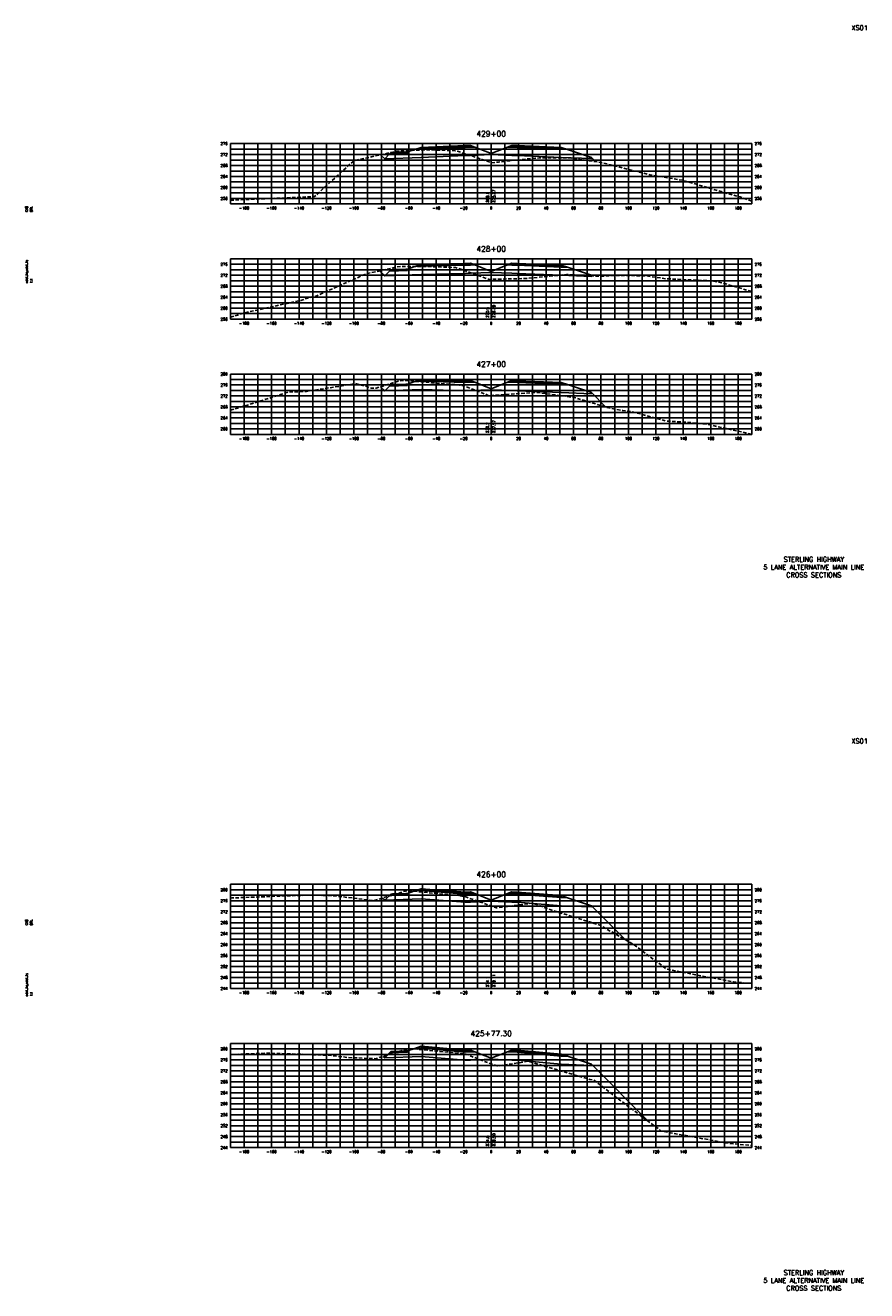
# Model space of a CAD drawing. Extents: x 37 to 10140, y -1968 to 9206.
# Tile 31 of 105: x 7337 to 7950, y 536 to 1458. Entities that reach past the tile are written whole.
import ezdxf
from ezdxf.enums import TextEntityAlignment as Align

# ---------------------------------------------------------------- set-up
doc = ezdxf.new("R2010")
doc.units = 0
doc.header["$LTSCALE"] = 20
doc.header["$MEASUREMENT"] = 0
doc.linetypes.add('HIDDEN_050%', pattern=[0.1875, 0.125, -0.0625])
for name, color, linetype in [('S-AT-TXT175', 6, 'Continuous'), ('S-AT-TXT80', 1, 'Continuous'), ('XDATUM', 3, 'Continuous'), ('XEG', 1, 'HIDDEN_050%'), ('XFG', 2, 'Continuous'), ('XGRID', 251, 'Continuous'), ('XGRIDT', 2, 'Continuous'), ('XREF-BORDER', 7, 'Continuous')]:
    doc.layers.add(name, color=color, linetype=linetype)
doc.styles.add('L100', font='simplex.shx', dxfattribs={"height": 2})
doc.styles.add('L175', font='ROMANSM.shx', dxfattribs={"height": 3.5})
doc.styles.add('L80', font='ROMANSM.shx', dxfattribs={"height": 1.6})

# ---------------------------------------------------------------- blocks, each defined once
blk = doc.blocks.new('03025_00_att1')
at = {"layer": 'S-AT-TXT175', "style": 'L175'}
for tag, p in [('NUM', (32.402, 20.822)), ('LINE1', (30.64, 1.444)), ('LINE2', (30.64, 1.161)), ('LINE3', (30.64, 0.877))]:
    blk.add_attdef(tag, text='', height=0.175, dxfattribs=at).set_placement(p, align=Align.CENTER)
at = {"layer": 'S-AT-TXT80', "style": 'L80'}
for tag, p in [('DESIGNED', (2.094, 14.201)), ('CHECKED', (2.265, 14.201)), ('DRAFTED', (2.436, 14.201)), ('PCTB', (2.094, 11.605)), ('PSCALE', (2.265, 11.605)), ('PVIEW', (2.436, 11.605))]:
    blk.add_attdef(tag, p, '', height=0.08, rotation=90, dxfattribs=at)

msp = doc.modelspace()

# ---------------------------------------------------------------- linework, layer by layer
at = {"layer": 'XDATUM', "flags": 128}
for points in [[(7595.45, 1363.82), (7598.41, 1360.86), (7625, 1361.92), (7657, 1363.21), (7661, 1363.37), (7676, 1363.97), (7691, 1363.37), (7695, 1363.21), (7727, 1361.92), (7749, 1361.04), (7749, 1361.93), (7752.18, 1358.75)], [(7594.7, 1279.2), (7598.41, 1275.48), (7625, 1276.55), (7657, 1277.25), (7661, 1277.41), (7676, 1278.01), (7691, 1277.41), (7695, 1277.25), (7727, 1275.96), (7749, 1275.08), (7749, 1275.97), (7749.4, 1275.58)], [(7595.31, 1194.74), (7598.41, 1191.64), (7625, 1192.71), (7657, 1191.81), (7661, 1191.97), (7676, 1192.57), (7691, 1191.97), (7695, 1191.81), (7727, 1190.52), (7749, 1189.64), (7749, 1190.53), (7759.63, 1179.91)], [(7596.81, 821.93), (7598.41, 820.32), (7625, 821.39), (7657, 818.89), (7661, 819.05), (7676, 819.65), (7691, 819.05), (7695, 818.89), (7727, 816.38), (7749, 815.5), (7749, 816.39), (7773.94, 791.46)], [(7597.38, 706.49), (7598.41, 705.46), (7625, 706.52), (7657, 703.66), (7661, 703.82), (7676, 704.42), (7691, 703.82), (7695, 703.66), (7727, 700.79), (7749, 699.91), (7749, 700.8), (7790.94, 658.86)]]:
    msp.add_lwpolyline(points, dxfattribs=at)
at = {"layer": 'XEG', "flags": 128}
for points in [[(7486, 1330.75), (7513.61, 1331.9), (7543.39, 1333.16), (7547.38, 1333.39), (7573.53, 1357.4), (7576.77, 1359.68), (7604.59, 1365.85), (7606.64, 1366.3), (7607.04, 1366.36), (7610.51, 1366.83), (7628.41, 1367.47), (7630.25, 1367.5), (7648.37, 1366.88), (7649.88, 1366.83), (7652.14, 1366.28), (7652.3, 1366.22), (7654.03, 1365.65), (7657, 1364.64), (7676, 1358.17), (7676.35, 1358.05), (7681.23, 1358.46), (7708.33, 1361.46), (7732.4, 1361.63), (7757.01, 1358.05), (7791.61, 1349.19), (7805.69, 1346.87), (7815.71, 1345.21), (7854.37, 1333.82), (7857.37, 1333.16), (7866, 1329.95)], [(7486, 1245.33), (7496.75, 1248.72), (7537.29, 1257.65), (7546.38, 1260.56), (7547.42, 1260.42), (7550.43, 1261.75), (7585.11, 1277.12), (7585.78, 1277.16), (7606.26, 1281.84), (7606.29, 1281.85), (7610.79, 1282.5), (7625.28, 1282.38), (7630.43, 1282.34), (7630.49, 1282.34), (7649.92, 1281.59), (7649.93, 1281.59), (7651.77, 1281.12), (7674.32, 1273.02), (7674.47, 1272.97), (7674.67, 1272.97), (7674.72, 1272.97), (7674.85, 1272.97), (7676, 1273), (7701.52, 1273.65), (7718.61, 1275.3), (7724.68, 1275.88), (7730.93, 1276.49), (7755.21, 1275.29), (7768.26, 1275.89), (7788.84, 1275.58), (7803.55, 1273.44), (7837.52, 1271.87), (7845.21, 1270.17), (7866, 1264.1)], [(7486, 1177.61), (7499.77, 1181.79), (7528.58, 1190.94), (7541.43, 1191.26), (7577.26, 1196.98), (7585.49, 1194.78), (7588.85, 1193.57), (7592.11, 1193.76), (7608.24, 1198.72), (7611.36, 1199.32), (7611.59, 1199.34), (7612.74, 1199.3), (7631.29, 1197.8), (7632.82, 1197.66), (7650.86, 1196.14), (7652.82, 1195.96), (7654.68, 1195.74), (7656.22, 1195.28), (7657.41, 1194.88), (7672.83, 1188.92), (7674.7, 1187.95), (7675.7, 1188.3), (7676, 1188.32), (7708.91, 1190.65), (7723.3, 1188.69), (7736.8, 1186.84), (7761.76, 1179.26), (7771.98, 1177.33), (7780.05, 1176.23), (7802.93, 1169.8), (7820.66, 1168.65), (7833.04, 1167.41), (7866, 1160.08)], [(7486, 821.91), (7487.08, 822.04), (7511.73, 822.98), (7545.63, 824.15), (7560.41, 823.64), (7578.17, 821.66), (7590.57, 820.01), (7603.32, 823.93), (7611.16, 826.34), (7613.22, 826.94), (7613.6, 827.03), (7615.73, 827.28), (7634.03, 825.57), (7635.61, 825.43), (7654.24, 823.52), (7654.98, 823.44), (7655.05, 823.43), (7657.06, 822.97), (7675.04, 816.49), (7676, 816.14), (7679.78, 814.77), (7680.87, 814.93), (7706.45, 818.23), (7721.27, 812.74), (7755.13, 802.27), (7779.82, 788.07), (7803.81, 770.2), (7838.37, 763.48), (7852.49, 760.91), (7866, 759.62)], [(7486, 707.84), (7507.9, 708.67), (7513.73, 708.87), (7556.58, 707.41), (7571.7, 705.72), (7591.68, 704.84), (7597.79, 706.61), (7614.62, 711.78), (7615.98, 711.97), (7617.59, 712.15), (7630.26, 710.98), (7637.53, 710.21), (7645.18, 709.5), (7656.97, 708.3), (7658.2, 708.02), (7659.13, 707.62), (7667.54, 704.19), (7676, 701.12), (7680.37, 699.54), (7697.77, 702.1), (7702.62, 703.05), (7747.92, 689.72), (7751.3, 689.02), (7767.99, 675.96), (7799.98, 652.12), (7806.47, 650.86), (7848.66, 643.19), (7865.02, 641.63), (7866, 641.59)]]:
    msp.add_lwpolyline(points, dxfattribs=at)
at = {"layer": 'XFG', "flags": 128}
for points in [[(7676, 1364.71), (7664.05, 1369.49), (7661, 1369.37), (7657, 1369.21), (7625, 1367.92), (7620.43, 1367.74), (7615, 1365.93), (7615, 1364.93), (7601.96, 1364.41), (7598.41, 1360.86), (7625, 1361.92), (7657, 1363.21), (7661, 1363.37), (7676, 1363.97), (7676, 1364.71)], [(7615, 1365.93), (7614, 1365.89), (7614, 1365.55), (7604, 1365.15), (7604, 1365.49), (7603, 1365.45), (7601.96, 1364.41), (7615, 1364.93), (7615, 1365.93)], [(7614, 1365.89), (7604, 1365.49), (7604, 1365.15), (7614, 1365.55), (7614, 1365.89)], [(7661, 1369.71), (7657, 1369.55), (7625, 1368.26), (7625, 1369.26), (7620.43, 1367.74), (7625, 1367.92), (7657, 1369.21), (7661, 1369.37), (7664.05, 1369.49), (7661, 1370.71), (7661, 1369.71)], [(7661, 1370.71), (7657, 1370.55), (7625, 1369.26), (7625, 1368.92), (7657, 1370.21), (7661, 1370.37), (7661, 1370.71)], [(7661, 1370.37), (7657, 1370.21), (7625, 1368.92), (7625, 1368.26), (7657, 1369.55), (7661, 1369.71), (7661, 1370.37)], [(7676, 1364.71), (7687.96, 1369.49), (7691, 1369.37), (7695, 1369.21), (7727, 1367.92), (7731.57, 1367.74), (7749, 1361.93), (7749, 1361.04), (7727, 1361.92), (7695, 1363.21), (7691, 1363.37), (7676, 1363.97)], [(7691, 1370.71), (7687.96, 1369.49), (7691, 1369.37), (7695, 1369.21), (7727, 1367.92), (7731.57, 1367.74), (7727, 1369.26), (7727, 1368.26), (7695, 1369.55), (7691, 1369.71), (7691, 1370.71)], [(7691, 1370.71), (7691, 1370.37), (7695, 1370.21), (7727, 1368.92), (7727, 1369.26), (7695, 1370.55), (7691, 1370.71)], [(7691, 1370.37), (7691, 1369.71), (7695, 1369.55), (7727, 1368.26), (7727, 1368.92), (7695, 1370.21), (7691, 1370.37)], [(7598.41, 1360.86), (7598.41, 1360.86), (7595.45, 1363.82)], [(7749, 1361.93), (7749, 1361.93), (7752.18, 1358.75)], [(7676, 1278.75), (7664.05, 1283.53), (7661, 1283.41), (7657, 1283.25), (7625, 1282.55), (7620.43, 1282.36), (7615, 1280.55), (7615, 1279.55), (7601.96, 1279.03), (7598.41, 1275.48), (7625, 1276.55), (7657, 1277.25), (7661, 1277.41), (7676, 1278.01), (7676, 1278.75)], [(7661, 1283.75), (7657, 1283.59), (7625, 1282.89), (7625, 1283.89), (7620.43, 1282.36), (7625, 1282.55), (7657, 1283.25), (7661, 1283.41), (7664.05, 1283.53), (7661, 1284.75), (7661, 1283.75)], [(7661, 1284.75), (7657, 1284.59), (7625, 1283.89), (7625, 1283.55), (7657, 1284.25), (7661, 1284.41), (7661, 1284.75)], [(7661, 1284.41), (7657, 1284.25), (7625, 1283.55), (7625, 1282.89), (7657, 1283.59), (7661, 1283.75), (7661, 1284.41)], [(7676, 1278.75), (7687.96, 1283.53), (7691, 1283.41), (7695, 1283.25), (7727, 1281.96), (7731.57, 1281.78), (7749, 1275.97), (7749, 1275.08), (7727, 1275.96), (7695, 1277.25), (7691, 1277.41), (7676, 1278.01)], [(7691, 1284.75), (7687.96, 1283.53), (7691, 1283.41), (7695, 1283.25), (7727, 1281.96), (7731.57, 1281.78), (7727, 1283.3), (7727, 1282.3), (7695, 1283.59), (7691, 1283.75), (7691, 1284.75)], [(7691, 1284.75), (7691, 1284.41), (7695, 1284.25), (7727, 1282.96), (7727, 1283.3), (7695, 1284.59), (7691, 1284.75)], [(7691, 1284.41), (7691, 1283.75), (7695, 1283.59), (7727, 1282.3), (7727, 1282.96), (7695, 1284.25), (7691, 1284.41)], [(7598.41, 1275.48), (7598.41, 1275.48), (7594.7, 1279.2)], [(7615, 1280.55), (7614, 1280.51), (7614, 1280.17), (7604, 1279.77), (7604, 1280.11), (7603, 1280.07), (7601.96, 1279.03), (7615, 1279.55), (7615, 1280.55)], [(7614, 1280.51), (7604, 1280.11), (7604, 1279.77), (7614, 1280.17), (7614, 1280.51)], [(7749, 1275.97), (7749, 1275.97), (7749.4, 1275.58)], [(7661, 1198.31), (7657, 1198.15), (7625, 1199.05), (7625, 1200.05), (7620.43, 1198.52), (7625, 1198.71), (7657, 1197.81), (7661, 1197.97), (7664.05, 1198.09), (7661, 1199.31), (7661, 1198.31)], [(7661, 1199.31), (7657, 1199.15), (7625, 1200.05), (7625, 1199.71), (7657, 1198.81), (7661, 1198.97), (7661, 1199.31)], [(7661, 1198.97), (7657, 1198.81), (7625, 1199.71), (7625, 1199.05), (7657, 1198.15), (7661, 1198.31), (7661, 1198.97)], [(7691, 1199.31), (7687.96, 1198.09), (7691, 1197.97), (7695, 1197.81), (7727, 1196.52), (7731.57, 1196.34), (7727, 1197.86), (7727, 1196.86), (7695, 1198.15), (7691, 1198.31), (7691, 1199.31)], [(7691, 1199.31), (7691, 1198.97), (7695, 1198.81), (7727, 1197.52), (7727, 1197.86), (7695, 1199.15), (7691, 1199.31)], [(7598.41, 1191.64), (7598.41, 1191.64), (7595.31, 1194.74)], [(7676, 1193.31), (7664.05, 1198.09), (7661, 1197.97), (7657, 1197.81), (7625, 1198.71), (7620.43, 1198.52), (7615, 1196.71), (7615, 1195.71), (7601.96, 1195.19), (7598.41, 1191.64), (7625, 1192.71), (7657, 1191.81), (7661, 1191.97), (7676, 1192.57), (7676, 1193.31)], [(7615, 1196.71), (7614, 1196.67), (7614, 1196.33), (7604, 1195.93), (7604, 1196.27), (7603, 1196.23), (7601.96, 1195.19), (7615, 1195.71), (7615, 1196.71)], [(7614, 1196.67), (7604, 1196.27), (7604, 1195.93), (7614, 1196.33), (7614, 1196.67)], [(7676, 1193.31), (7687.96, 1198.09), (7691, 1197.97), (7695, 1197.81), (7727, 1196.52), (7731.57, 1196.34), (7749, 1190.53), (7749, 1189.64), (7727, 1190.52), (7695, 1191.81), (7691, 1191.97), (7676, 1192.57)], [(7691, 1198.97), (7691, 1198.31), (7695, 1198.15), (7727, 1196.86), (7727, 1197.52), (7695, 1198.81), (7691, 1198.97)], [(7749, 1190.53), (7749, 1190.53), (7759.63, 1179.91)], [(7598.41, 820.32), (7598.41, 820.32), (7596.81, 821.93)], [(7676, 820.39), (7664.05, 825.17), (7661, 825.05), (7657, 824.89), (7625, 827.39), (7620.43, 827.2), (7615, 825.39), (7615, 824.39), (7601.96, 823.87), (7598.41, 820.32), (7625, 821.39), (7657, 818.89), (7661, 819.05), (7676, 819.65), (7676, 820.39)], [(7615, 825.39), (7614, 825.35), (7614, 825.01), (7604, 824.61), (7604, 824.95), (7603, 824.91), (7601.96, 823.87), (7615, 824.39), (7615, 825.39)], [(7614, 825.35), (7604, 824.95), (7604, 824.61), (7614, 825.01), (7614, 825.35)], [(7661, 825.39), (7657, 825.23), (7625, 827.73), (7625, 828.73), (7620.43, 827.2), (7625, 827.39), (7657, 824.89), (7661, 825.05), (7664.05, 825.17), (7661, 826.39), (7661, 825.39)], [(7661, 826.39), (7657, 826.23), (7625, 828.73), (7625, 828.39), (7657, 825.89), (7661, 826.05), (7661, 826.39)], [(7661, 826.05), (7657, 825.89), (7625, 828.39), (7625, 827.73), (7657, 825.23), (7661, 825.39), (7661, 826.05)], [(7676, 820.39), (7687.96, 825.17), (7691, 825.05), (7695, 824.89), (7727, 822.38), (7731.57, 822.2), (7749, 816.39), (7749, 815.5), (7727, 816.38), (7695, 818.89), (7691, 819.05), (7676, 819.65)], [(7691, 826.39), (7687.96, 825.17), (7691, 825.05), (7695, 824.89), (7727, 822.38), (7731.57, 822.2), (7727, 823.72), (7727, 822.72), (7695, 825.23), (7691, 825.39), (7691, 826.39)], [(7691, 826.39), (7691, 826.05), (7695, 825.89), (7727, 823.38), (7727, 823.72), (7695, 826.23), (7691, 826.39)], [(7691, 826.05), (7691, 825.39), (7695, 825.23), (7727, 822.72), (7727, 823.38), (7695, 825.89), (7691, 826.05)], [(7749, 816.39), (7749, 816.39), (7773.94, 791.46)], [(7676, 705.16), (7664.05, 709.94), (7661, 709.82), (7657, 709.66), (7625, 712.52), (7620.43, 712.34), (7615, 710.53), (7615, 709.53), (7601.96, 709.01), (7598.41, 705.46), (7625, 706.52), (7657, 703.66), (7661, 703.82), (7676, 704.42), (7676, 705.16)], [(7615, 710.53), (7614, 710.49), (7614, 710.15), (7604, 709.75), (7604, 710.09), (7603, 710.05), (7601.96, 709.01), (7615, 709.53), (7615, 710.53)], [(7614, 710.49), (7604, 710.09), (7604, 709.75), (7614, 710.15), (7614, 710.49)], [(7661, 710.16), (7657, 710), (7625, 712.86), (7625, 713.86), (7620.43, 712.34), (7625, 712.52), (7657, 709.66), (7661, 709.82), (7664.05, 709.94), (7661, 711.16), (7661, 710.16)], [(7661, 711.16), (7657, 711), (7625, 713.86), (7625, 713.52), (7657, 710.66), (7661, 710.82), (7661, 711.16)], [(7661, 710.82), (7657, 710.66), (7625, 713.52), (7625, 712.86), (7657, 710), (7661, 710.16), (7661, 710.82)], [(7691, 711.16), (7687.96, 709.94), (7691, 709.82), (7695, 709.66), (7727, 706.79), (7731.57, 706.61), (7727, 708.13), (7727, 707.13), (7695, 710), (7691, 710.16), (7691, 711.16)], [(7691, 711.16), (7691, 710.82), (7695, 710.66), (7727, 707.79), (7727, 708.13), (7695, 711), (7691, 711.16)], [(7691, 710.82), (7691, 710.16), (7695, 710), (7727, 707.13), (7727, 707.79), (7695, 710.66), (7691, 710.82)], [(7598.41, 705.46), (7598.41, 705.46), (7597.38, 706.49)], [(7676, 705.16), (7687.96, 709.94), (7691, 709.82), (7695, 709.66), (7727, 706.79), (7731.57, 706.61), (7749, 700.8), (7749, 699.91), (7727, 700.79), (7695, 703.66), (7691, 703.82), (7676, 704.42)], [(7749, 700.8), (7749, 700.8), (7790.94, 658.86)]]:
    msp.add_lwpolyline(points, dxfattribs=at)
at = {"layer": 'XGRID'}
for p, q in [((7486, 1328), (7486, 1372)), ((7486, 1372), (7866, 1372)), ((7486, 1368), (7866, 1368)), ((7496, 1328), (7496, 1372)), ((7506, 1328), (7506, 1372)), ((7516, 1328), (7516, 1372)), ((7526, 1328), (7526, 1372)), ((7536, 1328), (7536, 1372)), ((7546, 1328), (7546, 1372)), ((7556, 1328), (7556, 1372)), ((7566, 1328), (7566, 1372)), ((7576, 1328), (7576, 1372)), ((7586, 1328), (7586, 1372)), ((7596, 1328), (7596, 1372)), ((7606, 1328), (7606, 1372)), ((7616, 1328), (7616, 1372)), ((7626, 1328), (7626, 1372)), ((7636, 1328), (7636, 1372)), ((7646, 1328), (7646, 1372)), ((7656, 1328), (7656, 1372)), ((7666, 1328), (7666, 1372)), ((7676, 1328), (7676, 1372)), ((7686, 1328), (7686, 1372)), ((7696, 1328), (7696, 1372)), ((7706, 1328), (7706, 1372)), ((7716, 1328), (7716, 1372)), ((7726, 1328), (7726, 1372)), ((7736, 1328), (7736, 1372)), ((7746, 1328), (7746, 1372)), ((7756, 1328), (7756, 1372)), ((7766, 1328), (7766, 1372)), ((7776, 1328), (7776, 1372)), ((7786, 1328), (7786, 1372)), ((7796, 1328), (7796, 1372)), ((7806, 1328), (7806, 1372)), ((7816, 1328), (7816, 1372)), ((7826, 1328), (7826, 1372)), ((7836, 1328), (7836, 1372)), ((7846, 1328), (7846, 1372)), ((7856, 1328), (7856, 1372)), ((7866, 1328), (7866, 1372)), ((7486, 1364), (7866, 1364)), ((7486, 1360), (7866, 1360)), ((7486, 1356), (7866, 1356)), ((7486, 1352), (7866, 1352)), ((7486, 1348), (7866, 1348)), ((7486, 1344), (7866, 1344)), ((7486, 1340), (7866, 1340)), ((7486, 1336), (7866, 1336)), ((7486, 1332), (7866, 1332)), ((7486, 1328), (7866, 1328)), ((7486, 1244), (7486, 1288)), ((7486, 1288), (7866, 1288)), ((7486, 1284), (7866, 1284)), ((7496, 1244), (7496, 1288)), ((7506, 1244), (7506, 1288)), ((7516, 1244), (7516, 1288)), ((7526, 1244), (7526, 1288)), ((7536, 1244), (7536, 1288)), ((7546, 1244), (7546, 1288)), ((7556, 1244), (7556, 1288)), ((7566, 1244), (7566, 1288)), ((7576, 1244), (7576, 1288)), ((7586, 1244), (7586, 1288)), ((7596, 1244), (7596, 1288)), ((7606, 1244), (7606, 1288)), ((7616, 1244), (7616, 1288)), ((7626, 1244), (7626, 1288)), ((7636, 1244), (7636, 1288)), ((7646, 1244), (7646, 1288)), ((7656, 1244), (7656, 1288)), ((7666, 1244), (7666, 1288)), ((7676, 1244), (7676, 1288)), ((7686, 1244), (7686, 1288)), ((7696, 1244), (7696, 1288)), ((7706, 1244), (7706, 1288)), ((7716, 1244), (7716, 1288)), ((7726, 1244), (7726, 1288)), ((7736, 1244), (7736, 1288)), ((7746, 1244), (7746, 1288)), ((7756, 1244), (7756, 1288)), ((7766, 1244), (7766, 1288)), ((7776, 1244), (7776, 1288)), ((7786, 1244), (7786, 1288)), ((7796, 1244), (7796, 1288)), ((7806, 1244), (7806, 1288)), ((7816, 1244), (7816, 1288)), ((7826, 1244), (7826, 1288)), ((7836, 1244), (7836, 1288)), ((7846, 1244), (7846, 1288)), ((7856, 1244), (7856, 1288)), ((7866, 1244), (7866, 1288)), ((7486, 1280), (7866, 1280)), ((7486, 1276), (7866, 1276)), ((7486, 1272), (7866, 1272)), ((7486, 1268), (7866, 1268)), ((7486, 1264), (7866, 1264)), ((7486, 1260), (7866, 1260)), ((7486, 1256), (7866, 1256)), ((7486, 1252), (7866, 1252)), ((7486, 1248), (7866, 1248)), ((7486, 1244), (7866, 1244)), ((7486, 1160), (7486, 1204)), ((7486, 1204), (7866, 1204)), ((7486, 1200), (7866, 1200)), ((7496, 1160), (7496, 1204)), ((7506, 1160), (7506, 1204)), ((7516, 1160), (7516, 1204)), ((7526, 1160), (7526, 1204)), ((7536, 1160), (7536, 1204)), ((7546, 1160), (7546, 1204)), ((7556, 1160), (7556, 1204)), ((7566, 1160), (7566, 1204)), ((7576, 1160), (7576, 1204)), ((7586, 1160), (7586, 1204)), ((7596, 1160), (7596, 1204)), ((7606, 1160), (7606, 1204)), ((7616, 1160), (7616, 1204)), ((7626, 1160), (7626, 1204)), ((7636, 1160), (7636, 1204)), ((7646, 1160), (7646, 1204)), ((7656, 1160), (7656, 1204)), ((7666, 1160), (7666, 1204)), ((7676, 1160), (7676, 1204)), ((7686, 1160), (7686, 1204)), ((7696, 1160), (7696, 1204)), ((7706, 1160), (7706, 1204)), ((7716, 1160), (7716, 1204)), ((7726, 1160), (7726, 1204)), ((7736, 1160), (7736, 1204)), ((7746, 1160), (7746, 1204)), ((7756, 1160), (7756, 1204)), ((7766, 1160), (7766, 1204)), ((7776, 1160), (7776, 1204)), ((7786, 1160), (7786, 1204)), ((7796, 1160), (7796, 1204)), ((7806, 1160), (7806, 1204)), ((7816, 1160), (7816, 1204)), ((7826, 1160), (7826, 1204)), ((7836, 1160), (7836, 1204)), ((7846, 1160), (7846, 1204)), ((7856, 1160), (7856, 1204)), ((7866, 1160), (7866, 1204)), ((7486, 1196), (7866, 1196)), ((7486, 1192), (7866, 1192)), ((7486, 1188), (7866, 1188)), ((7486, 1184), (7866, 1184)), ((7486, 1180), (7866, 1180)), ((7486, 1176), (7866, 1176)), ((7486, 1172), (7866, 1172)), ((7486, 1168), (7866, 1168)), ((7486, 1164), (7866, 1164)), ((7486, 1160), (7866, 1160)), ((7486, 756), (7486, 832)), ((7486, 832), (7866, 832)), ((7496, 756), (7496, 832)), ((7506, 756), (7506, 832)), ((7516, 756), (7516, 832)), ((7526, 756), (7526, 832)), ((7536, 756), (7536, 832)), ((7546, 756), (7546, 832)), ((7556, 756), (7556, 832)), ((7566, 756), (7566, 832)), ((7576, 756), (7576, 832)), ((7586, 756), (7586, 832)), ((7596, 756), (7596, 832)), ((7606, 756), (7606, 832)), ((7616, 756), (7616, 832)), ((7626, 756), (7626, 832)), ((7636, 756), (7636, 832)), ((7646, 756), (7646, 832)), ((7656, 756), (7656, 832)), ((7666, 756), (7666, 832)), ((7676, 756), (7676, 832)), ((7686, 756), (7686, 832)), ((7696, 756), (7696, 832)), ((7706, 756), (7706, 832)), ((7716, 756), (7716, 832)), ((7726, 756), (7726, 832)), ((7736, 756), (7736, 832)), ((7746, 756), (7746, 832)), ((7756, 756), (7756, 832)), ((7766, 756), (7766, 832)), ((7776, 756), (7776, 832)), ((7786, 756), (7786, 832)), ((7796, 756), (7796, 832)), ((7806, 756), (7806, 832)), ((7816, 756), (7816, 832)), ((7826, 756), (7826, 832)), ((7836, 756), (7836, 832)), ((7846, 756), (7846, 832)), ((7856, 756), (7856, 832)), ((7866, 756), (7866, 832)), ((7486, 828), (7866, 828)), ((7486, 824), (7866, 824)), ((7486, 820), (7866, 820)), ((7486, 816), (7866, 816)), ((7486, 812), (7866, 812)), ((7486, 808), (7866, 808)), ((7486, 804), (7866, 804)), ((7486, 800), (7866, 800)), ((7486, 796), (7866, 796)), ((7486, 792), (7866, 792)), ((7486, 788), (7866, 788)), ((7486, 784), (7866, 784)), ((7486, 780), (7866, 780)), ((7486, 776), (7866, 776)), ((7486, 772), (7866, 772)), ((7486, 768), (7866, 768)), ((7486, 764), (7866, 764)), ((7486, 760), (7866, 760)), ((7486, 756), (7866, 756)), ((7486, 640), (7486, 716)), ((7486, 716), (7866, 716)), ((7486, 712), (7866, 712)), ((7496, 640), (7496, 716)), ((7506, 640), (7506, 716)), ((7516, 640), (7516, 716)), ((7526, 640), (7526, 716)), ((7536, 640), (7536, 716)), ((7546, 640), (7546, 716)), ((7556, 640), (7556, 716)), ((7566, 640), (7566, 716)), ((7576, 640), (7576, 716)), ((7586, 640), (7586, 716)), ((7596, 640), (7596, 716)), ((7606, 640), (7606, 716)), ((7616, 640), (7616, 716)), ((7626, 640), (7626, 716)), ((7636, 640), (7636, 716)), ((7646, 640), (7646, 716)), ((7656, 640), (7656, 716)), ((7666, 640), (7666, 716)), ((7676, 640), (7676, 716)), ((7686, 640), (7686, 716)), ((7696, 640), (7696, 716)), ((7706, 640), (7706, 716)), ((7716, 640), (7716, 716)), ((7726, 640), (7726, 716)), ((7736, 640), (7736, 716)), ((7746, 640), (7746, 716)), ((7756, 640), (7756, 716)), ((7766, 640), (7766, 716)), ((7776, 640), (7776, 716)), ((7786, 640), (7786, 716)), ((7796, 640), (7796, 716)), ((7806, 640), (7806, 716)), ((7816, 640), (7816, 716)), ((7826, 640), (7826, 716)), ((7836, 640), (7836, 716)), ((7846, 640), (7846, 716)), ((7856, 640), (7856, 716)), ((7866, 640), (7866, 716)), ((7486, 708), (7866, 708)), ((7486, 704), (7866, 704)), ((7486, 700), (7866, 700)), ((7486, 696), (7866, 696)), ((7486, 692), (7866, 692)), ((7486, 688), (7866, 688)), ((7486, 684), (7866, 684)), ((7486, 680), (7866, 680)), ((7486, 676), (7866, 676)), ((7486, 672), (7866, 672)), ((7486, 668), (7866, 668)), ((7486, 664), (7866, 664)), ((7486, 660), (7866, 660)), ((7486, 656), (7866, 656)), ((7486, 652), (7866, 652)), ((7486, 648), (7866, 648)), ((7486, 644), (7866, 644)), ((7486, 640), (7866, 640))]:
    msp.add_line(p, q, dxfattribs=at)

# ---------------------------------------------------------------- block references
at = {"layer": 'XREF-BORDER'}
ref = msp.add_blockref('03025_00_att1', (7296.45, 1038.23), dxfattribs=dict(at, xscale=20, yscale=20, zscale=20))
ref.add_attrib('LINE1', 'STERLING HIGHWAY', dxfattribs={"layer": 'S-AT-TXT175', "height": 3.5, "style": 'L175'}).set_placement((7911.07, 1067.1), align=Align.CENTER)
ref.add_attrib('LINE2', '5 LANE ALTERNATIVE MAIN LINE', dxfattribs={"layer": 'S-AT-TXT175', "height": 3.5, "style": 'L175'}).set_placement((7911.07, 1061.44), align=Align.CENTER)
ref.add_attrib('LINE3', 'CROSS SECTIONS', dxfattribs={"layer": 'S-AT-TXT175', "height": 3.5, "style": 'L175'}).set_placement((7911.07, 1055.77), align=Align.CENTER)
ref.add_attrib('NUM', 'XS01', dxfattribs={"layer": 'S-AT-TXT175', "height": 3.5, "style": 'L175'}).set_placement((7944.49, 1454.66), align=Align.CENTER)
ref.add_attrib('DESIGNED', 'CAB', (7338.33, 1322.25), dxfattribs={"layer": 'S-AT-TXT80', "height": 1.6, "rotation": 90, "style": 'L80'})
ref.add_attrib('CHECKED', 'DRL', (7341.74, 1322.25), dxfattribs={"layer": 'S-AT-TXT80', "height": 1.6, "rotation": 90, "style": 'L80'})
ref.add_attrib('PCTB', 'adot_hs,adot_fs', (7338.33, 1270.32), dxfattribs={"layer": 'S-AT-TXT80', "height": 1.6, "rotation": 90, "style": 'L80'})
ref.add_attrib('PSCALE', '1:1', (7341.74, 1270.32), dxfattribs={"layer": 'S-AT-TXT80', "height": 1.6, "rotation": 90, "style": 'L80'})
ref = msp.add_blockref('03025_00_att1', (7296.45, 518.23), dxfattribs=dict(at, xscale=20, yscale=20, zscale=20))
ref.add_attrib('LINE1', 'STERLING HIGHWAY', dxfattribs={"layer": 'S-AT-TXT175', "height": 3.5, "style": 'L175'}).set_placement((7911.07, 547.1), align=Align.CENTER)
ref.add_attrib('LINE2', '5 LANE ALTERNATIVE MAIN LINE', dxfattribs={"layer": 'S-AT-TXT175', "height": 3.5, "style": 'L175'}).set_placement((7911.07, 541.44), align=Align.CENTER)
ref.add_attrib('LINE3', 'CROSS SECTIONS', dxfattribs={"layer": 'S-AT-TXT175', "height": 3.5, "style": 'L175'}).set_placement((7911.07, 535.77), align=Align.CENTER)
ref.add_attrib('NUM', 'XS01', dxfattribs={"layer": 'S-AT-TXT175', "height": 3.5, "style": 'L175'}).set_placement((7944.49, 934.66), align=Align.CENTER)
ref.add_attrib('DESIGNED', 'CAB', (7338.33, 802.25), dxfattribs={"layer": 'S-AT-TXT80', "height": 1.6, "rotation": 90, "style": 'L80'})
ref.add_attrib('CHECKED', 'DRL', (7341.74, 802.25), dxfattribs={"layer": 'S-AT-TXT80', "height": 1.6, "rotation": 90, "style": 'L80'})
ref.add_attrib('PCTB', 'adot_hs,adot_fs', (7338.33, 750.32), dxfattribs={"layer": 'S-AT-TXT80', "height": 1.6, "rotation": 90, "style": 'L80'})
ref.add_attrib('PSCALE', '1:1', (7341.74, 750.32), dxfattribs={"layer": 'S-AT-TXT80', "height": 1.6, "rotation": 90, "style": 'L80'})

# ---------------------------------------------------------------- texts
at = {"layer": 'XGRIDT', "style": 'L100'}
for s, p in [('429+00', (7676, 1376)), ('428+00', (7676, 1292)), ('427+00', (7676, 1208)), ('426+00', (7676, 836)), ('425+77.30', (7676, 720))]:
    msp.add_text(s, height=4, dxfattribs=at).set_placement(p, align=Align.BOTTOM_CENTER)
for s, p in [('276', (7484, 1372)), ('272', (7484, 1364)), ('268', (7484, 1356)), ('264', (7484, 1348)), ('260', (7484, 1340)), ('256', (7484, 1332)), ('276', (7484, 1284)), ('272', (7484, 1276)), ('268', (7484, 1268)), ('264', (7484, 1260)), ('260', (7484, 1252)), ('256', (7484, 1244)), ('280', (7484, 1204)), ('276', (7484, 1196)), ('272', (7484, 1188)), ('268', (7484, 1180)), ('264', (7484, 1172)), ('260', (7484, 1164)), ('280', (7484, 828)), ('276', (7484, 820)), ('272', (7484, 812)), ('268', (7484, 804)), ('264', (7484, 796)), ('260', (7484, 788)), ('256', (7484, 780)), ('252', (7484, 772)), ('248', (7484, 764)), ('244', (7484, 756)), ('280', (7484, 712)), ('276', (7484, 704)), ('272', (7484, 696)), ('268', (7484, 688)), ('264', (7484, 680)), ('260', (7484, 672)), ('256', (7484, 664)), ('252', (7484, 656)), ('248', (7484, 648)), ('244', (7484, 640))]:
    msp.add_text(s, height=2, dxfattribs=at).set_placement(p, align=Align.MIDDLE_RIGHT)
for s, p in [('276', (7868, 1372)), ('272', (7868, 1364)), ('268', (7868, 1356)), ('264', (7868, 1348)), ('260', (7868, 1340)), ('256', (7868, 1332)), ('276', (7868, 1284)), ('272', (7868, 1276)), ('268', (7868, 1268)), ('264', (7868, 1260)), ('260', (7868, 1252)), ('256', (7868, 1244)), ('280', (7868, 1204)), ('276', (7868, 1196)), ('272', (7868, 1188)), ('268', (7868, 1180)), ('264', (7868, 1172)), ('260', (7868, 1164)), ('280', (7868, 828)), ('276', (7868, 820)), ('272', (7868, 812)), ('268', (7868, 804)), ('264', (7868, 796)), ('260', (7868, 788)), ('256', (7868, 780)), ('252', (7868, 772)), ('248', (7868, 764)), ('244', (7868, 756)), ('280', (7868, 712)), ('276', (7868, 704)), ('272', (7868, 696)), ('268', (7868, 688)), ('264', (7868, 680)), ('260', (7868, 672)), ('256', (7868, 664)), ('252', (7868, 656)), ('248', (7868, 648)), ('244', (7868, 640))]:
    msp.add_text(s, height=2, dxfattribs=at).set_placement(p, align=Align.MIDDLE_LEFT)
for s, p in [('269.1', (7675, 1329)), ('270.5', (7675, 1245)), ('272.2', (7675, 1161)), ('274.1', (7675, 757)), ('274.6', (7675, 641))]:
    msp.add_text(s, height=2, rotation=90, dxfattribs=at).set_placement(p, align=Align.BOTTOM_LEFT)
for s, p in [('275.27', (7677, 1329)), ('276.29', (7677, 1245)), ('277.57', (7677, 1161)), ('279.11', (7677, 757)), ('279.50', (7677, 641))]:
    msp.add_text(s, height=2, rotation=90, dxfattribs=at).set_placement(p, align=Align.TOP_LEFT)
for s, p in [('-180', (7496, 1326)), ('-160', (7516, 1326)), ('-140', (7536, 1326)), ('-120', (7556, 1326)), ('-100', (7576, 1326)), ('-80', (7596, 1326)), ('-60', (7616, 1326)), ('-40', (7636, 1326)), ('-20', (7656, 1326)), ('0', (7676, 1326)), ('20', (7696, 1326)), ('40', (7716, 1326)), ('60', (7736, 1326)), ('80', (7756, 1326)), ('100', (7776, 1326)), ('120', (7796, 1326)), ('140', (7816, 1326)), ('160', (7836, 1326)), ('180', (7856, 1326)), ('-180', (7496, 1242)), ('-160', (7516, 1242)), ('-140', (7536, 1242)), ('-120', (7556, 1242)), ('-100', (7576, 1242)), ('-80', (7596, 1242)), ('-60', (7616, 1242)), ('-40', (7636, 1242)), ('-20', (7656, 1242)), ('0', (7676, 1242)), ('20', (7696, 1242)), ('40', (7716, 1242)), ('60', (7736, 1242)), ('80', (7756, 1242)), ('100', (7776, 1242)), ('120', (7796, 1242)), ('140', (7816, 1242)), ('160', (7836, 1242)), ('180', (7856, 1242)), ('-180', (7496, 1158)), ('-160', (7516, 1158)), ('-140', (7536, 1158)), ('-120', (7556, 1158)), ('-100', (7576, 1158)), ('-80', (7596, 1158)), ('-60', (7616, 1158)), ('-40', (7636, 1158)), ('-20', (7656, 1158)), ('0', (7676, 1158)), ('20', (7696, 1158)), ('40', (7716, 1158)), ('60', (7736, 1158)), ('80', (7756, 1158)), ('100', (7776, 1158)), ('120', (7796, 1158)), ('140', (7816, 1158)), ('160', (7836, 1158)), ('180', (7856, 1158)), ('-180', (7496, 754)), ('-160', (7516, 754)), ('-140', (7536, 754)), ('-120', (7556, 754)), ('-100', (7576, 754)), ('-80', (7596, 754)), ('-60', (7616, 754)), ('-40', (7636, 754)), ('-20', (7656, 754)), ('0', (7676, 754)), ('20', (7696, 754)), ('40', (7716, 754)), ('60', (7736, 754)), ('80', (7756, 754)), ('100', (7776, 754)), ('120', (7796, 754)), ('140', (7816, 754)), ('160', (7836, 754)), ('180', (7856, 754)), ('-180', (7496, 638)), ('-160', (7516, 638)), ('-140', (7536, 638)), ('-120', (7556, 638)), ('-100', (7576, 638)), ('-80', (7596, 638)), ('-60', (7616, 638)), ('-40', (7636, 638)), ('-20', (7656, 638)), ('0', (7676, 638)), ('20', (7696, 638)), ('40', (7716, 638)), ('60', (7736, 638)), ('80', (7756, 638)), ('100', (7776, 638)), ('120', (7796, 638)), ('140', (7816, 638)), ('160', (7836, 638)), ('180', (7856, 638))]:
    msp.add_text(s, height=2, dxfattribs=at).set_placement(p, align=Align.TOP_CENTER)

doc.saveas('drawing.dxf')
